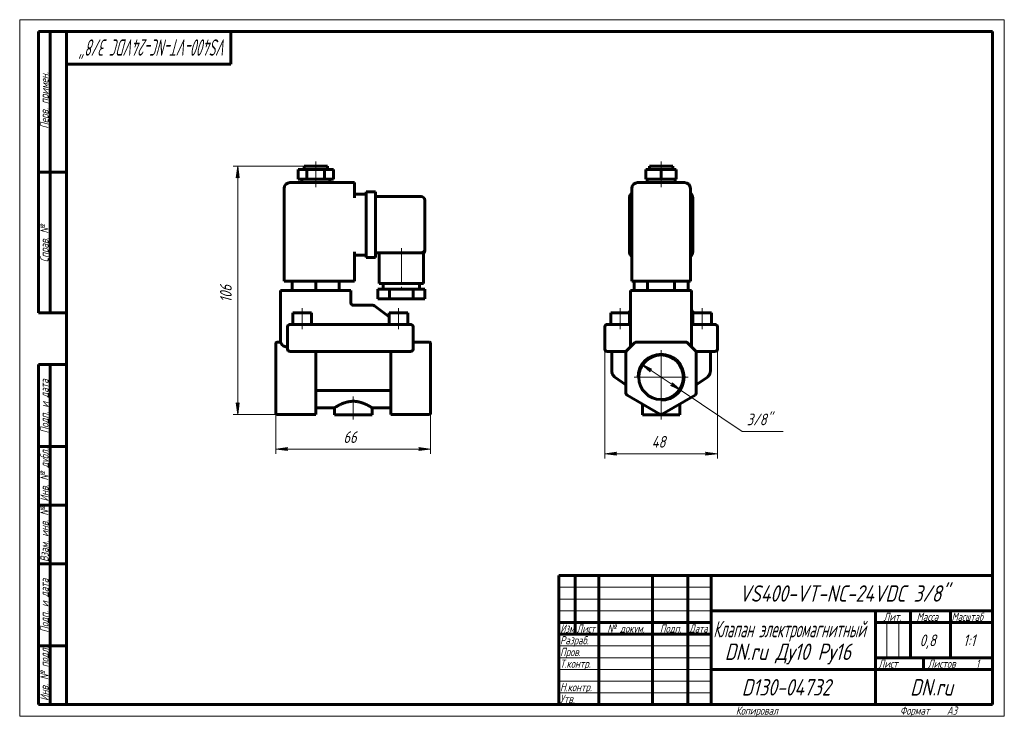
# Model space of a CAD drawing. Header units: millimetres. Extents: x 0 to 420, y 0 to 297.
import ezdxf

# ---------------------------------------------------------------- set-up
doc = ezdxf.new("R2010")
doc.units = ezdxf.units.MM
for name, pattern in [('K5LT_AXLED', [19.5, 15, -1.5, 1.5, -1.5]), ('K5LT_BASIC', [0]), ('K5LT_THIN', [0])]:
    doc.linetypes.add(name, pattern=pattern)
doc.layers.add('Системный слой', color=7, linetype='Continuous')
doc.layers.add('Системный слой (1)', color=7, linetype='Continuous', true_color=0x6c6c6c)
doc.styles.add('KDIMTEXTSTYLE', font='GOST_AU.SHX', dxfattribs={"width": 0.96, "oblique": 15, "height": 5})
doc.styles.add('KTEXTSTYLE', font='GOST_AU.SHX', dxfattribs={"width": 0.96, "height": 5})
doc.dimstyles.new('KDIMSTYLE (1.00)', dxfattribs={"dimtxt": 5, "dimasz": 1, "dimexe": 2, "dimexo": 0, "dimgap": 1, "dimtad": 1, "dimtxsty": 'KDIMTEXTSTYLE', "dimsah": 1, "dimcen": 0, "dimdle": 1, "dimadec": 0, "dimazin": 0, "dimtfac": 0.667, "dimtmove": 0, "dimatfit": 3, "dimfxl": 1, "dimtvp": 1, "dimtolj": 1, "dimtzin": 0, "dimarcsym": 0})

# ---------------------------------------------------------------- blocks, each defined once
blk = doc.blocks.new('U0')
at = {"layer": 'Системный слой (1)', "color": 150, "linetype": 'K5LT_BASIC', "lineweight": 60, "true_color": 0x0080ff}
for p, q in [((286.6, 173.33), (286.6, 173.35)), ((286.64, 173.08), (286.6, 173.33)), ((286.68, 172.98), (286.64, 173.08)), ((286.7, 172.94), (286.68, 172.98)), ((286.71, 172.92), (286.7, 172.94)), ((286.71, 172.91), (286.71, 172.92)), ((286.72, 172.91), (286.71, 172.91)), ((286.72, 172.9), (286.72, 172.91)), ((286.72, 172.89), (286.72, 172.9)), ((286.72, 172.9), (286.72, 172.9)), ((286.72, 172.9), (286.72, 172.9)), ((286.72, 172.9), (286.72, 172.9)), ((286.72, 172.9), (286.72, 172.9)), ((286.72, 172.9), (286.72, 172.9)), ((286.72, 172.9), (286.72, 172.9)), ((286.72, 172.9), (286.72, 172.9)), ((286.72, 172.9), (286.72, 172.9)), ((286.72, 172.9), (286.72, 172.9)), ((286.72, 172.9), (286.72, 172.9)), ((286.72, 172.9), (286.72, 172.9)), ((286.72, 172.9), (286.72, 172.9)), ((286.77, 172.83), (286.72, 172.89))]:
    blk.add_line(p, q, dxfattribs=at)
blk = doc.blocks.new('U1')
at = {"layer": 'Системный слой (1)', "color": 150, "linetype": 'K5LT_BASIC', "lineweight": 60, "true_color": 0x0080ff}
for p, q in [((258.6, 155.52), (258.6, 155.45)), ((258.6, 155.28), (258.6, 155.15))]:
    blk.add_line(p, q, dxfattribs=at)
blk = doc.blocks.new('U2')
at = {"layer": 'Системный слой (1)', "color": 150, "linetype": 'K5LT_BASIC', "lineweight": 60, "true_color": 0x0080ff}
for p, q in [((260.43, 172.83), (260.48, 172.89)), ((260.48, 172.89), (260.49, 172.9)), ((260.49, 172.91), (260.5, 172.92)), ((260.49, 172.9), (260.49, 172.91)), ((260.49, 172.91), (260.49, 172.91)), ((260.49, 172.9), (260.49, 172.9)), ((260.49, 172.9), (260.49, 172.9)), ((260.49, 172.9), (260.49, 172.9)), ((260.49, 172.9), (260.49, 172.9)), ((260.49, 172.9), (260.49, 172.9)), ((260.49, 172.9), (260.49, 172.9)), ((260.49, 172.9), (260.49, 172.9)), ((260.49, 172.9), (260.49, 172.9)), ((260.49, 172.9), (260.49, 172.9)), ((260.49, 172.9), (260.49, 172.9)), ((260.49, 172.9), (260.49, 172.9)), ((260.49, 172.9), (260.49, 172.9)), ((260.5, 172.92), (260.51, 172.94)), ((260.51, 172.94), (260.53, 172.98)), ((260.53, 172.98), (260.56, 173.08)), ((260.56, 173.08), (260.6, 173.33)), ((260.6, 173.33), (260.6, 173.35))]:
    blk.add_line(p, q, dxfattribs=at)
blk = doc.blocks.new('U3')
at = {"layer": 'Системный слой (1)', "color": 150, "linetype": 'K5LT_BASIC', "lineweight": 60, "true_color": 0x0080ff}
for p, q in [((288.6, 155.52), (288.6, 155.45)), ((288.6, 155.28), (288.6, 155.15))]:
    blk.add_line(p, q, dxfattribs=at)
blk = doc.blocks.new('U4')
at = {"layer": 'Системный слой (1)', "color": 150, "linetype": 'K5LT_BASIC', "lineweight": 60, "true_color": 0x0080ff}
for p, q in [((286.6, 181.57), (286.6, 173.35)), ((286.6, 173.35), (286.6, 157.57))]:
    blk.add_line(p, q, dxfattribs=at)
blk = doc.blocks.new('U5')
at = {"layer": 'Системный слой (1)', "color": 30, "linetype": 'K5LT_AXLED', "lineweight": 18, "true_color": 0xff8000}
for q in [(273.6, 156.07), (262.1, 144.57), (285.1, 144.57), (273.6, 133.07)]:
    blk.add_line((273.6, 144.57), q, dxfattribs=at)
blk = doc.blocks.new('D0')
at = {"layer": 'Системный слой (1)'}
for points in [[(249.6, 111.96), (254.6, 112.61), (254.1, 111.96), (254.6, 111.3)], [(297.6, 111.96), (292.6, 112.61), (293.1, 111.96), (292.6, 111.3)]]:
    blk.add_hatch(color=7, dxfattribs=at).paths.add_polyline_path(points)
at = {"layer": 'Системный слой (1)', "color": 7, "linetype": 'K5LT_THIN', "lineweight": 18}
for p, q in [((249.6, 161.32), (249.6, 109.96)), ((297.6, 161.32), (297.6, 109.96)), ((249.6, 111.96), (254.6, 112.61)), ((254.6, 111.3), (249.6, 111.96)), ((254.6, 112.61), (254.1, 111.96)), ((254.1, 111.96), (254.6, 111.3)), ((293.1, 111.96), (292.6, 112.61)), ((292.6, 112.61), (297.6, 111.96)), ((297.6, 111.96), (292.6, 111.3)), ((292.6, 111.3), (293.1, 111.96))]:
    blk.add_line(p, q, dxfattribs=at)
blk.add_wipeout([(269.58, 112.96), (269.58, 120.34), (277.3, 120.34), (277.3, 112.96)]).dxf.layer = 'Системный слой (1)'
blk.add_line((249.6, 111.96), (297.6, 111.96), dxfattribs=at)
at = {"layer": 'Системный слой (1)', "color": 7, "insert": (269.58, 119.54), "char_height": 5, "attachment_point": 1, "style": 'KTEXTSTYLE'}
blk.add_mtext('\\H5.0;\\W1.000;\\Q15;\\Q15;\\W0.965;48', dxfattribs=at)
blk = doc.blocks.new('KDIMARROW_01')
at = {"layer": 'Системный слой'}
blk.add_hatch(color=0, dxfattribs=at).paths.add_polyline_path([(-5, -0.66), (0, 0), (-5, 0.66), (-4.5, 0)])
at = {"layer": 'Системный слой', "color": 0, "linetype": 'K5LT_THIN', "lineweight": 18}
for p, q in [((-4.5, 0), (-5, 0.66)), ((-5, 0.66), (0, 0)), ((0, 0), (-5, -0.66)), ((-5, -0.66), (-4.5, 0))]:
    blk.add_line(p, q, dxfattribs=at)
at = {"layer": 'Системный слой (1)', "color": 0, "linetype": 'K5LT_THIN', "lineweight": 18}
blk.add_line((109.29, 144.57), (108.29, 144.57), dxfattribs=at)
blk = doc.blocks.new('D1')
at = {"layer": 'Системный слой (1)'}
for points in [[(269.61, 148.03), (265.08, 150.26), (268.87, 146.93), (268.83, 147.76)], [(282.12, 138.87), (278.33, 142.2), (278.38, 141.37), (277.6, 141.1)]]:
    blk.add_hatch(color=7, dxfattribs=at).paths.add_polyline_path(points)
at = {"layer": 'Системный слой (1)', "color": 7, "linetype": 'K5LT_THIN', "lineweight": 18}
for p, q in [((265.08, 150.26), (269.61, 148.03)), ((268.87, 146.93), (265.08, 150.26)), ((265.08, 150.26), (282.12, 138.87)), ((269.61, 148.03), (268.83, 147.76)), ((268.83, 147.76), (268.87, 146.93)), ((277.6, 141.1), (278.38, 141.37)), ((282.12, 138.87), (277.6, 141.1)), ((278.38, 141.37), (278.33, 142.2)), ((278.33, 142.2), (282.12, 138.87))]:
    blk.add_line(p, q, dxfattribs=at)
blk.add_wipeout([(310.12, 122.49), (310.12, 129.87), (323.17, 129.87), (323.17, 122.49)]).dxf.layer = 'Системный слой (1)'
for p, q in [((282.12, 138.87), (308.12, 121.49)), ((308.12, 121.49), (325.71, 121.49))]:
    blk.add_line(p, q, dxfattribs=at)
at = {"layer": 'Системный слой (1)', "color": 7, "insert": (310.12, 129.08), "char_height": 5, "attachment_point": 1, "style": 'KTEXTSTYLE'}
blk.add_mtext('\\H5.0;\\W1.000;\\Q15;\\Q15;\\W0.965;3/8"', dxfattribs=at)
blk = doc.blocks.new('U6')
at = {"layer": 'Системный слой (1)', "color": 150, "linetype": 'K5LT_BASIC', "lineweight": 60, "true_color": 0x0080ff}
for p, q in [((126.29, 131.57), (134.29, 131.57)), ((150.29, 131.57), (158.29, 131.57))]:
    blk.add_line(p, q, dxfattribs=at)
blk = doc.blocks.new('U7')
at = {"layer": 'Системный слой (1)', "color": 150, "linetype": 'K5LT_BASIC', "lineweight": 60, "true_color": 0x0080ff}
for p, q in [((172.79, 199.07), (172.79, 199.07)), ((172.79, 199.07), (172.79, 198.68)), ((172.79, 198.68), (172.79, 198.68)), ((172.79, 198.68), (172.79, 198.68))]:
    blk.add_line(p, q, dxfattribs=at)
blk = doc.blocks.new('D2')
at = {"layer": 'Системный слой (1)'}
for points in [[(109.29, 113.96), (114.29, 114.61), (113.79, 113.96), (114.29, 113.3)], [(170.29, 113.3), (175.29, 113.96), (170.29, 114.61), (170.79, 113.96)]]:
    blk.add_hatch(color=7, dxfattribs=at).paths.add_polyline_path(points)
at = {"layer": 'Системный слой (1)', "color": 7, "linetype": 'K5LT_THIN', "lineweight": 18}
for p, q in [((109.29, 129.29), (109.29, 111.96)), ((175.29, 129.29), (175.29, 111.96)), ((109.29, 113.96), (114.29, 114.61)), ((114.29, 113.3), (109.29, 113.96)), ((114.29, 114.61), (113.79, 113.96)), ((113.79, 113.96), (114.29, 113.3)), ((170.79, 113.96), (170.29, 114.61)), ((170.29, 114.61), (175.29, 113.96)), ((175.29, 113.96), (170.29, 113.3)), ((170.29, 113.3), (170.79, 113.96))]:
    blk.add_line(p, q, dxfattribs=at)
blk.add_wipeout([(138.08, 114.96), (138.08, 122.34), (146.17, 122.34), (146.17, 114.96)]).dxf.layer = 'Системный слой (1)'
blk.add_line((109.29, 113.96), (175.29, 113.96), dxfattribs=at)
at = {"layer": 'Системный слой (1)', "color": 7, "insert": (138.08, 121.54), "char_height": 5, "attachment_point": 1, "style": 'KTEXTSTYLE'}
blk.add_mtext('\\H5.0;\\W1.000;\\Q15;\\Q15;\\W0.965;66', dxfattribs=at)
blk = doc.blocks.new('D3')
at = {"layer": 'Системный слой (1)'}
for points in [[(93.69, 229.57), (93.03, 234.57), (92.37, 229.57), (93.03, 230.07)], [(93.03, 128.72), (93.69, 133.72), (93.03, 133.22), (92.37, 133.72)]]:
    blk.add_hatch(color=7, dxfattribs=at).paths.add_polyline_path(points)
at = {"layer": 'Системный слой (1)', "color": 7, "linetype": 'K5LT_THIN', "lineweight": 18}
for p, q in [((121.29, 234.57), (91.03, 234.57)), ((92.37, 229.57), (93.03, 234.57)), ((93.03, 234.57), (93.69, 229.57)), ((93.03, 230.07), (92.37, 229.57)), ((93.69, 229.57), (93.03, 230.07)), ((93.03, 128.72), (92.37, 133.72)), ((92.37, 133.72), (93.03, 133.22)), ((93.03, 133.22), (93.69, 133.72)), ((93.69, 133.72), (93.03, 128.72)), ((118.04, 128.72), (91.03, 128.72))]:
    blk.add_line(p, q, dxfattribs=at)
blk.add_wipeout([(92.03, 176.43), (84.65, 176.43), (84.65, 186.44), (92.03, 186.44)]).dxf.layer = 'Системный слой (1)'
blk.add_line((93.03, 234.57), (93.03, 128.72), dxfattribs=at)
at = {"layer": 'Системный слой (1)', "color": 7, "insert": (85.45, 176.43), "char_height": 5, "attachment_point": 1, "rotation": 90, "style": 'KTEXTSTYLE'}
blk.add_mtext('\\H5.0;\\W1.000;\\Q15;\\Q15;\\W0.965;106', dxfattribs=at)
blk = doc.blocks.new('U8')
at = {"color": 7, "linetype": 'K5LT_THIN', "lineweight": 18}
for p, q in [((0, 0), (0, 297)), ((0, 297), (420, 297)), ((420, 297), (420, 0)), ((230, 55), (295, 55)), ((230, 50), (295, 50)), ((230, 45), (295, 45)), ((369.96, 25), (369.96, 40)), ((374.98, 25), (374.98, 40)), ((230, 30), (295, 30)), ((230, 25), (295, 25)), ((230, 20), (295, 20)), ((230, 15), (295, 15)), ((230, 10), (295, 10)), ((420, 0), (0, 0))]:
    blk.add_line(p, q, dxfattribs=at)
at = {"color": 150, "linetype": 'K5LT_BASIC', "lineweight": 60, "true_color": 0x0080ff}
for p, q in [((8, 172), (8, 292)), ((20, 292), (8, 292)), ((13, 172), (13, 292)), ((20, 5), (20, 292)), ((20, 292), (415, 292)), ((90, 292), (90, 278)), ((415, 292), (415, 5)), ((90, 278), (20, 278)), ((20, 232), (8, 232)), ((20, 172), (8, 172)), ((8, 5), (8, 150)), ((20, 150), (8, 150)), ((13, 5), (13, 150)), ((20, 115), (8, 115)), ((20, 90), (8, 90)), ((20, 65), (8, 65)), ((230, 60), (415, 60)), ((230, 5), (230, 60)), ((237, 35), (237, 60)), ((247, 5), (247, 60)), ((270, 5), (270, 60)), ((285, 5), (285, 60)), ((295, 5), (295, 60)), ((295, 45), (415, 45)), ((365, 5), (365, 45)), ((380, 25), (380, 45)), ((397, 25), (397, 45)), ((230, 40), (295, 40)), ((365, 40), (380, 40)), ((380, 40), (415, 40)), ((230, 35), (295, 35)), ((20, 30), (8, 30)), ((365, 25), (415, 25)), ((385.57, 20), (385.57, 25)), ((295, 20), (365, 20)), ((365, 20), (415, 20)), ((20, 5), (8, 5)), ((415, 5), (20, 5))]:
    blk.add_line(p, q, dxfattribs=at)
at = {"color": 7, "attachment_point": 1, "style": 'KTEXTSTYLE'}
for s, insert, char_height, rotation in [('\\H5.0;\\W1.000;\\Q15;\\Q15;\\W0.663;\\H7.00;VS400-VT-NC-24VDC 3/8"', (88.6, 281.64), 7, 180), ('\\H5.0;\\W1.000;\\Q15;\\Q15;\\W0.965;\\H3.50;Перв. примен.', (8.82, 250.52), 3.5, 90), ('\\H5.0;\\W1.000;\\Q15;\\Q15;\\W0.965;\\H3.50;Справ. №', (8.82, 193.63), 3.5, 90), ('\\H5.0;\\W1.000;\\Q15;\\Q15;\\W0.965;\\H3.50;Подп. и дата', (8.82, 120.66), 3.5, 90), ('\\H5.0;\\W1.000;\\Q15;\\Q15;\\W0.965;\\H3.50;Инв. № дубл.', (8.82, 91.57), 3.5, 90), ('\\H5.0;\\W1.000;\\Q15;\\Q15;\\W0.965;\\H3.50;Взам. инв. №', (8.82, 65.8), 3.5, 90), ('\\H5.0;\\W1.000;\\Q15;\\Q15;\\W0.965;\\H3.50;Подп. и дата', (8.82, 35.66), 3.5, 90), ('\\H5.0;\\W1.000;\\Q15;\\Q15;\\W0.965;\\H3.50;Инв. № подл.', (8.82, 6.57), 3.5, 90)]:
    blk.add_mtext(s, dxfattribs=dict(at, insert=insert, char_height=char_height, rotation=rotation))
for s, insert, char_height in [('\\H5.0;\\W1.000;\\Q15;\\Q15;\\W0.965;\\H7.00;VS400-VT-NC-24VDC 3/8"', (306.87, 55.86), 7), ('\\H5.0;\\W1.000;\\Q15;\\Q15;\\W0.965;\\H3.50;Лит.', (368.47, 44.18), 3.5), ('\\H5.0;\\W1.000;\\Q15;\\Q15;\\W0.965;\\H3.50;Масса', (382.58, 44.18), 3.5), ('\\H5.0;\\W1.000;\\Q15;\\Q15;\\W0.930;\\H3.50;Масштаб', (397.52, 44.18), 3.5), ('\\H5.0;\\W1.000;\\Q15;\\Q15;\\W0.784;\\H3.50;Изм.', (230.62, 39.18), 3.5), ('\\H5.0;\\W1.000;\\Q15;\\Q15;\\W0.799;\\H3.50;Лист', (237.61, 39.18), 3.5), ('\\H5.0;\\W1.000;\\Q15;\\Q15;\\W0.965;\\H3.50;№ докум.', (250.63, 39.18), 3.5), ('\\H5.0;\\W1.000;\\Q15;\\Q15;\\W0.965;\\H3.50;Подп.', (273.1, 39.18), 3.5), ('\\H5.0;\\W1.000;\\Q15;\\Q15;\\W0.799;\\H3.50;Дата', (285.61, 39.18), 3.5), ('\\H5.0;\\W1.000;\\Q15;\\Q15;\\W0.672;\\H7.00;Клапан электромагнитный', (295.88, 40.69), 7), ('\\H5.0;\\W1.000;\\Q15;\\Q15;\\W0.965;\\H3.50;Разраб.', (230.5, 34.18), 3.5), ('\\H5.0;\\W1.000;\\Q15;\\Q15;\\W0.965;0,8', (383.89, 34.9), 5), ('\\H5.0;\\W1.000;\\Q15;\\Q15;\\W0.965;{\\c16711680;1:1}', (402.44, 34.9), 5), ('\\H5.0;\\W1.000;\\Q15;\\Q15;\\W0.965;\\H7.00;DN.ru Ду10 Ру16', (300.76, 31.02), 7), ('\\H5.0;\\W1.000;\\Q15;\\Q15;\\W0.965;\\H3.50;Пров.', (230.5, 29.18), 3.5), ('\\H5.0;\\W1.000;\\Q15;\\Q15;\\W0.965;\\H3.50;Т.контр.', (230.5, 24.18), 3.5), ('\\H5.0;\\W1.000;\\Q15;\\Q15;\\W0.965;\\H3.50;Лист', (366.32, 24.18), 3.5), ('\\H5.0;\\W1.000;\\Q15;\\Q15;\\W0.965;\\H3.50;Листов', (387.36, 24.18), 3.5), ('\\H5.0;\\W1.000;\\Q15;\\Q15;\\W0.965;\\H3.50;1', (407.91, 24.18), 3.5), ('\\H5.0;\\W1.000;\\Q15;\\Q15;\\W0.965;\\H3.50;Н.контр.', (230.5, 14.18), 3.5), ('\\H5.0;\\W1.000;\\Q15;\\Q15;\\W0.965;\\H7.00;D130-04732', (307.98, 15.86), 7), ('\\H5.0;\\W1.000;\\Q15;\\Q15;\\W0.965;\\H7.00;DN.ru', (379.84, 15.86), 7), ('\\H5.0;\\W1.000;\\Q15;\\Q15;\\W0.965;\\H3.50;Утв.', (230.5, 9.18), 3.5), ('\\H5.0;\\W1.000;\\Q15;\\Q15;\\W0.965;\\H3.50;Копировал', (305.5, 4.18), 3.5), ('\\H5.0;\\W1.000;\\Q15;\\Q15;\\W0.965;\\H3.50;Формат', (375.5, 4.18), 3.5), ('\\H5.0;\\W1.000;\\Q15;\\Q15;\\W0.965;\\H3.50;A3', (395.5, 4.18), 3.5)]:
    blk.add_mtext(s, dxfattribs=dict(at, insert=insert, char_height=char_height))

msp = doc.modelspace()

# ---------------------------------------------------------------- linework, layer by layer
at = {"layer": 'Системный слой (1)', "color": 30, "linetype": 'K5LT_AXLED', "lineweight": 18, "true_color": 0xff8000}
for p, q in [((126.294, 231.065), (126.294, 236.565)), ((273.603, 231.065), (273.603, 236.565)), ((126.294, 225.565), (126.294, 231.065)), ((273.603, 225.565), (273.603, 231.065)), ((162.794, 199.565), (162.794, 180.065)), ((120.544, 165.065), (120.544, 174.065)), ((161.544, 165.065), (161.544, 174.065)), ((256.103, 165.065), (256.103, 174.065)), ((291.103, 165.065), (291.103, 174.065)), ((142.294, 136.318), (142.294, 126.565)), ((273.603, 126.565), (273.603, 136.318))]:
    msp.add_line(p, q, dxfattribs=at)
at = {"layer": 'Системный слой (1)', "color": 150, "linetype": 'K5LT_BASIC', "lineweight": 60, "true_color": 0x0080ff}
for p, q in [((118.794, 229.065), (118.794, 233.065)), ((118.794, 233.065), (122.544, 233.065)), ((121.294, 234.565), (131.294, 234.565)), ((121.294, 233.065), (121.294, 234.565)), ((122.544, 233.065), (130.044, 233.065)), ((122.544, 229.065), (122.544, 233.065)), ((130.044, 233.065), (133.794, 233.065)), ((130.044, 229.065), (130.044, 233.065)), ((131.294, 233.065), (131.294, 234.565)), ((133.794, 229.065), (133.794, 233.065)), ((267.108, 233.065), (273.603, 233.065)), ((267.108, 229.065), (267.108, 233.065)), ((268.603, 234.565), (278.603, 234.565)), ((268.603, 233.065), (268.603, 234.565)), ((273.603, 229.065), (273.603, 233.065)), ((273.603, 233.065), (280.098, 233.065)), ((278.603, 233.065), (278.603, 234.565)), ((280.098, 229.065), (280.098, 233.065)), ((142.794, 227.565), (115.294, 227.565)), ((118.794, 229.065), (122.544, 229.065)), ((120.294, 227.565), (120.294, 229.065)), ((122.544, 229.065), (130.044, 229.065)), ((130.044, 229.065), (133.794, 229.065)), ((132.294, 227.565), (132.294, 229.065)), ((142.794, 227.565), (142.794, 225.065)), ((283.603, 227.565), (263.603, 227.565)), ((267.108, 229.065), (273.603, 229.065)), ((267.603, 227.565), (267.603, 229.065)), ((273.603, 229.065), (280.098, 229.065)), ((279.603, 227.565), (279.603, 229.065)), ((112.794, 185.565), (112.794, 225.065)), ((142.794, 221.065), (142.794, 225.065)), ((147.794, 221.065), (147.794, 223.565)), ((147.794, 223.565), (151.794, 223.565)), ((151.794, 223.565), (151.794, 221.065)), ((261.103, 185.565), (261.103, 225.065)), ((286.103, 185.565), (286.103, 225.065)), ((142.794, 222.565), (147.794, 222.565)), ((147.794, 221.065), (147.794, 198.065)), ((151.794, 221.565), (171.294, 221.565)), ((151.794, 221.065), (151.794, 198.065)), ((172.794, 220.065), (172.794, 199.065)), ((260.103, 198.065), (260.103, 221.065)), ((287.103, 221.065), (287.103, 198.065)), ((142.794, 185.565), (142.794, 198.065)), ((147.794, 195.565), (147.794, 198.065)), ((151.794, 198.065), (151.794, 195.565)), ((151.794, 197.565), (171.294, 197.565)), ((153.294, 197.565), (153.294, 184.565)), ((171.294, 197.565), (172.294, 197.565)), ((172.294, 197.565), (172.294, 184.565)), ((172.794, 199.065), (172.794, 198.683)), ((172.794, 198.807), (172.794, 198.822)), ((172.794, 198.683), (172.794, 198.683)), ((172.794, 198.683), (172.794, 198.683)), ((142.794, 196.565), (147.794, 196.565)), ((147.794, 195.565), (151.794, 195.565)), ((115.294, 185.565), (112.794, 185.565)), ((115.294, 185.565), (142.794, 185.565)), ((116.294, 185.565), (116.294, 181.565)), ((126.294, 185.565), (126.294, 181.565)), ((136.294, 185.565), (136.294, 181.565)), ((263.603, 185.565), (261.103, 185.565)), ((262.056, 185.565), (262.056, 181.565)), ((263.603, 185.565), (283.603, 185.565)), ((267.829, 185.565), (267.829, 181.565)), ((279.376, 185.565), (279.376, 181.565)), ((286.103, 185.565), (283.603, 185.565)), ((285.15, 185.565), (285.15, 181.565)), ((111.294, 181.565), (111.294, 159.565)), ((111.294, 181.565), (113.794, 181.565)), ((138.794, 181.565), (113.794, 181.565)), ((138.794, 181.565), (141.294, 181.565)), ((141.294, 181.565), (141.294, 176.055)), ((152.794, 182.065), (152.794, 178.065)), ((157.794, 182.065), (152.794, 182.065)), ((172.294, 184.565), (153.294, 184.565)), ((155.044, 184.565), (155.044, 182.065)), ((167.794, 182.065), (157.794, 182.065)), ((157.794, 182.065), (157.794, 178.065)), ((167.794, 182.065), (167.794, 178.065)), ((172.794, 182.065), (167.794, 182.065)), ((170.544, 184.565), (170.544, 182.065)), ((172.794, 182.065), (172.794, 178.065)), ((260.603, 181.565), (263.103, 181.565)), ((260.603, 181.565), (260.603, 157.565)), ((284.103, 181.565), (263.103, 181.565)), ((284.103, 181.565), (286.603, 181.565)), ((157.794, 178.065), (152.794, 178.065)), ((167.794, 178.065), (157.794, 178.065)), ((172.794, 178.065), (167.794, 178.065)), ((141.294, 176.21), (141.294, 176.055)), ((141.294, 176.055), (141.294, 176.055)), ((141.294, 176.055), (141.294, 176.055)), ((142.294, 175.275), (142.294, 175.275)), ((150.706, 175.275), (142.294, 175.275)), ((151.312, 175.071), (157.544, 170.325)), ((260.487, 172.902), (259.388, 172.065)), ((286.719, 172.902), (287.817, 172.065)), ((116.544, 172.065), (124.544, 172.065)), ((116.544, 167.065), (116.544, 172.065)), ((124.544, 167.065), (124.544, 172.065)), ((157.544, 167.065), (157.544, 172.065)), ((157.544, 172.065), (165.544, 172.065)), ((165.544, 167.065), (165.544, 172.065)), ((252.103, 172.065), (260.103, 172.065)), ((252.103, 167.065), (252.103, 172.065)), ((260.103, 167.065), (260.103, 172.065)), ((287.103, 172.065), (295.103, 172.065)), ((287.103, 167.065), (287.103, 172.065)), ((295.103, 167.065), (295.103, 172.065)), ((114.294, 166.065), (114.294, 156.565)), ((115.294, 167.065), (117.294, 167.065)), ((164.794, 167.065), (117.294, 167.065)), ((164.794, 167.065), (166.794, 167.065)), ((167.794, 156.565), (167.794, 166.065)), ((249.603, 166.065), (249.603, 156.565)), ((250.603, 167.065), (252.603, 167.065)), ((252.603, 167.065), (260.603, 167.065)), ((286.603, 167.065), (294.603, 167.065)), ((294.603, 167.065), (296.603, 167.065)), ((297.603, 166.065), (297.603, 156.565)), ((109.294, 158.919), (109.294, 159.065)), ((109.294, 155.505), (109.294, 158.919)), ((109.294, 155.151), (109.294, 155.505)), ((111.295, 159.565), (109.794, 159.565)), ((113.794, 157.565), (114.294, 157.565)), ((117.294, 155.565), (115.294, 155.565)), ((117.294, 155.565), (164.794, 155.565)), ((126.294, 137.803), (126.294, 155.565)), ((158.294, 137.803), (158.294, 155.565)), ((166.794, 155.565), (164.794, 155.565)), ((167.794, 159.565), (174.794, 159.565)), ((175.294, 159.065), (175.294, 158.919)), ((175.294, 155.505), (175.294, 158.919)), ((175.294, 155.505), (175.294, 155.151)), ((252.603, 155.565), (250.603, 155.565)), ((252.603, 155.565), (252.603, 147.09)), ((252.603, 155.565), (258.603, 155.565)), ((258.603, 155.565), (258.892, 155.855)), ((258.603, 155.565), (258.603, 155.151)), ((262.31, 159.272), (258.896, 155.858)), ((284.189, 159.565), (263.017, 159.565)), ((288.31, 155.858), (284.896, 159.272)), ((288.603, 155.565), (288.313, 155.855)), ((288.603, 155.565), (288.603, 155.565)), ((288.603, 155.565), (288.603, 155.151)), ((288.603, 155.565), (294.603, 155.565)), ((294.603, 155.565), (294.603, 147.09)), ((296.603, 155.565), (294.603, 155.565)), ((109.294, 137.803), (109.294, 155.151)), ((175.294, 137.803), (175.294, 155.151)), ((258.603, 155.151), (258.603, 137.803)), ((288.603, 137.803), (288.603, 155.151)), ((258.603, 141.265), (253.861, 144.647)), ((293.345, 144.647), (288.603, 141.265)), ((127.305, 138.917), (157.282, 138.917)), ((109.294, 137.37), (109.294, 137.803)), ((109.294, 129.287), (109.294, 137.37)), ((126.294, 137.803), (126.294, 136.937)), ((126.294, 128.854), (126.294, 136.937)), ((158.294, 136.937), (158.294, 137.803)), ((158.294, 128.854), (158.294, 136.937)), ((175.294, 137.803), (175.294, 137.37)), ((175.294, 129.287), (175.294, 137.37)), ((259.103, 136.937), (273.103, 128.854)), ((274.103, 128.854), (288.103, 136.937)), ((134.294, 131.565), (134.294, 128.565)), ((150.294, 131.565), (150.294, 128.565)), ((265.603, 133.184), (265.603, 128.565)), ((281.603, 133.184), (281.603, 128.565)), ((109.294, 129.22), (109.294, 129.287)), ((109.794, 128.72), (126.294, 128.72)), ((126.294, 128.854), (126.294, 128.72)), ((150.294, 128.565), (134.294, 128.565)), ((158.294, 128.72), (158.294, 128.854)), ((158.294, 128.72), (174.794, 128.72)), ((175.294, 129.287), (175.294, 129.22)), ((281.603, 128.565), (265.603, 128.565))]:
    msp.add_line(p, q, dxfattribs=at)
msp.add_circle((273.603, 144.565), 9.5, dxfattribs=at)
for centre, radius, start, end in [((115.294, 225.065), 2.5, 90, 180), ((263.603, 225.065), 2.5, 90, 180), ((283.603, 225.065), 2.5, 0, 90), ((262.603, 221.065), 2.5, 126.8699, 180), ((284.603, 221.065), 2.5, 0, 53.1301), ((171.294, 220.065), 1.5, 0, 90), ((171.294, 199.065), 1.5, 270, 0), ((171.294, 199.065), 1.5, 270.44711, 0), ((171.294, 198.683), 1.5, 311.81031, 0), ((262.603, 198.065), 2.5, 180, 233.1301), ((284.603, 198.065), 2.5, 306.8699, 0), ((142.294, 176.275), 1, 180, 270), ((150.706, 174.275), 1, 52.70853, 90), ((115.294, 166.065), 1, 90, 180), ((166.794, 166.065), 1, 0, 90), ((250.603, 166.065), 1, 90, 180), ((296.603, 166.065), 1, 0, 90), ((109.794, 159.065), 0.5, 90, 180), ((115.294, 156.565), 1, 180, 270), ((166.794, 156.565), 1, 270, 0), ((174.794, 159.065), 0.5, 0, 90), ((250.603, 156.565), 1, 180, 270), ((259.603, 155.151), 1, 135, 180), ((263.017, 158.565), 1, 90, 135), ((284.189, 158.565), 1, 45, 90), ((287.603, 155.151), 1, 0, 45), ((296.603, 156.565), 1, 270, 0), ((259.603, 137.803), 1, 180, 240), ((287.603, 137.803), 1, 300, 0), ((109.794, 129.22), 0.5, 180, 270), ((174.794, 129.22), 0.5, 270, 0), ((273.603, 129.72), 1, 240, 300)]:
    msp.add_arc(centre, radius, start, end, dxfattribs=at)
at = {"layer": 'Системный слой (1)', "color": 7, "linetype": 'K5LT_THIN', "lineweight": 18}
msp.add_arc((273.603, 144.565), 10.247, 270, 180, dxfattribs=at)
at = {"layer": 'Системный слой (1)', "color": 150, "linetype": 'K5LT_BASIC', "lineweight": 60, "true_color": 0x0080ff}
for start_param, end_param in [(0.0004646, 0.0005387), (0, 0.0002688), (0.0002688, 0.0004646)]:
    msp.add_ellipse((142.294, 176.055), major_axis=(-1, 0), ratio=0.8913849, start_param=start_param, end_param=end_param, dxfattribs=at)
for points, knots in [([(172.794, 198.683), (172.794, 198.683), (172.794, 198.683), (172.794, 198.679), (172.794, 198.675), (172.793, 198.667), (172.793, 198.663), (172.793, 198.65), (172.793, 198.641), (172.792, 198.616), (172.791, 198.599), (172.788, 198.548), (172.784, 198.514), (172.771, 198.415), (172.758, 198.35), (172.722, 198.221), (172.7, 198.158), (172.648, 198.035), (172.618, 197.975), (172.549, 197.86), (172.511, 197.805), (172.428, 197.7), (172.384, 197.651), (172.329, 197.598), (172.322, 197.592), (172.314, 197.584), (172.313, 197.583), (172.306, 197.577), (172.3, 197.571), (172.294, 197.565)], [0.0015295, 0.0015295, 0.0015295, 0.0015295, 0.0061182, 0.0061182, 0.146493, 0.146493, 0.2975747, 0.2975747, 0.599738, 0.599738, 1.2040646, 1.2040646, 2.4127178, 2.4127178, 4.7757915, 4.7757915, 7.1589078, 7.1589078, 9.54946, 9.54946, 11.9358385, 11.9358385, 14.3022232, 14.3022232, 14.6500446, 14.6500446, 14.6901943, 14.6901943, 14.9968073, 14.9968073, 14.9968073, 14.9968073]), ([(172.794, 198.683), (172.794, 198.683), (172.794, 198.683), (172.794, 198.679), (172.794, 198.675), (172.793, 198.667), (172.793, 198.662), (172.793, 198.658), (172.793, 198.658), (172.793, 198.648), (172.793, 198.639), (172.792, 198.612), (172.791, 198.594), (172.787, 198.54), (172.783, 198.504), (172.769, 198.402), (172.755, 198.337), (172.718, 198.209), (172.696, 198.146), (172.642, 198.023), (172.611, 197.963), (172.542, 197.849), (172.503, 197.794), (172.419, 197.69), (172.374, 197.641), (172.323, 197.592), (172.319, 197.588), (172.311, 197.581), (172.307, 197.577), (172.303, 197.574)], [0.0042382, 0.0042382, 0.0042382, 0.0042382, 0.0127147, 0.0127147, 0.1526946, 0.1526946, 0.3017981, 0.3017981, 0.3138657, 0.3138657, 0.636208, 0.636208, 1.2808924, 1.2808924, 2.5702613, 2.5702613, 4.9372312, 4.9372312, 7.3230303, 7.3230303, 9.7140965, 9.7140965, 12.1012467, 12.1012467, 14.4681782, 14.4681782, 14.6506356, 14.6506356, 14.8464861, 14.8464861, 14.8464861, 14.8464861]), ([(172.794, 198.683), (172.794, 198.676), (172.794, 198.669), (172.793, 198.655), (172.793, 198.647), (172.793, 198.631), (172.792, 198.623), (172.792, 198.608), (172.791, 198.6), (172.79, 198.583), (172.79, 198.574), (172.789, 198.566)], [0, 0, 0, 0, 0.8773534, 0.8773534, 1.8773534, 1.8773534, 2.8773534, 2.8773534, 3.8773534, 3.8773534, 5, 5, 5, 5]), ([(172.794, 198.683), (172.794, 198.676), (172.794, 198.669), (172.793, 198.655), (172.793, 198.647), (172.793, 198.631), (172.792, 198.623), (172.792, 198.607), (172.791, 198.599), (172.79, 198.583), (172.79, 198.574), (172.789, 198.565)], [0, 0, 0, 0, 0.8742674, 0.8742674, 1.8742674, 1.8742674, 2.8742674, 2.8742674, 3.8742674, 3.8742674, 5, 5, 5, 5]), ([(141.294, 176.275), (141.294, 176.273), (141.294, 176.271), (141.294, 176.267), (141.294, 176.265), (141.294, 176.26), (141.294, 176.258), (141.294, 176.254), (141.294, 176.252), (141.294, 176.248), (141.294, 176.246), (141.294, 176.244)], [0, 0, 0, 0, 0.4, 0.4, 0.8, 0.8, 1.2, 1.2, 1.6, 1.6, 2, 2, 2, 2]), ([(142.294, 175.275), (142.248, 175.275), (142.202, 175.278), (142.111, 175.291), (142.066, 175.3), (141.976, 175.325), (141.933, 175.341), (141.847, 175.379), (141.805, 175.401), (141.726, 175.451), (141.687, 175.478), (141.615, 175.539), (141.58, 175.573), (141.516, 175.644), (141.487, 175.682), (141.434, 175.762), (141.41, 175.804), (141.37, 175.89), (141.352, 175.934), (141.333, 175.996), (141.328, 176.013), (141.321, 176.041), (141.319, 176.052), (141.316, 176.066), (141.315, 176.071), (141.311, 176.087), (141.309, 176.1), (141.302, 176.144), (141.298, 176.175), (141.295, 176.22), (141.294, 176.234), (141.294, 176.257), (141.294, 176.266), (141.294, 176.275)], [0, 0, 0, 0, 1.6624192, 1.6624192, 3.3349157, 3.3349157, 5.0249818, 5.0249818, 6.7270673, 6.7270673, 8.4343305, 8.4343305, 10.1659047, 10.1659047, 11.9074943, 11.9074943, 13.6438397, 13.6438397, 15.3628677, 15.3628677, 16.0056146, 16.0056146, 16.4033081, 16.4033081, 16.5598581, 16.5598581, 17.0217443, 17.0217443, 18.1702238, 18.1702238, 18.6626588, 18.6626588, 19, 19, 19, 19]), ([(111.423, 159.272), (111.421, 159.278), (111.417, 159.288), (111.412, 159.303), (111.407, 159.318), (111.402, 159.332), (111.397, 159.346), (111.392, 159.359), (111.387, 159.372), (111.382, 159.385), (111.377, 159.397), (111.372, 159.41), (111.366, 159.425), (111.358, 159.443), (111.35, 159.463), (111.342, 159.481), (111.334, 159.497), (111.327, 159.512), (111.319, 159.529), (111.31, 159.545), (111.303, 159.557), (111.298, 159.564), (111.296, 159.565), (111.295, 159.565)], [0, 0, 0, 0, 0.0292172, 0.0580562, 0.0866288, 0.1147828, 0.1427663, 0.1704726, 0.1980395, 0.2253545, 0.2525879, 0.2825013, 0.3151604, 0.3624693, 0.4216852, 0.4807683, 0.5279377, 0.5796443, 0.6515114, 0.7415329, 0.8313889, 0.916829, 1, 1, 1, 1]), ([(253.861, 144.647), (253.86, 144.648), (253.859, 144.648), (253.852, 144.653), (253.845, 144.658), (253.83, 144.669), (253.822, 144.675), (253.798, 144.693), (253.782, 144.705), (253.734, 144.743), (253.702, 144.768), (253.609, 144.846), (253.549, 144.901), (253.397, 145.052), (253.308, 145.152), (253.144, 145.365), (253.069, 145.477), (252.935, 145.711), (252.875, 145.833), (252.773, 146.084), (252.731, 146.213), (252.664, 146.474), (252.639, 146.606), (252.61, 146.85), (252.603, 146.961), (252.603, 147.078), (252.603, 147.084), (252.603, 147.09)], [0.0044965, 0.0044965, 0.0044965, 0.0044965, 0.017986, 0.017986, 0.178024, 0.178024, 0.3695374, 0.3695374, 0.7525644, 0.7525644, 1.5186183, 1.5186183, 3.050726, 3.050726, 5.5772136, 5.5772136, 8.1265174, 8.1265174, 10.6872087, 10.6872087, 13.2430992, 13.2430992, 15.7874058, 15.7874058, 17.8878391, 17.8878391, 17.9990735, 17.9990735, 17.9990735, 17.9990735]), ([(293.345, 144.647), (293.345, 144.648), (293.346, 144.648), (293.353, 144.653), (293.36, 144.658), (293.375, 144.669), (293.383, 144.675), (293.408, 144.693), (293.424, 144.705), (293.472, 144.743), (293.504, 144.768), (293.597, 144.846), (293.656, 144.901), (293.809, 145.052), (293.897, 145.152), (294.061, 145.365), (294.136, 145.477), (294.271, 145.711), (294.33, 145.833), (294.432, 146.084), (294.475, 146.213), (294.542, 146.474), (294.567, 146.606), (294.595, 146.85), (294.602, 146.961), (294.603, 147.078), (294.603, 147.084), (294.603, 147.09)], [0.0044965, 0.0044965, 0.0044965, 0.0044965, 0.017986, 0.017986, 0.178024, 0.178024, 0.3695374, 0.3695374, 0.7525644, 0.7525644, 1.5186183, 1.5186183, 3.050726, 3.050726, 5.5772136, 5.5772136, 8.1265174, 8.1265174, 10.6872087, 10.6872087, 13.2430992, 13.2430992, 15.7874058, 15.7874058, 17.8878391, 17.8878391, 17.9990735, 17.9990735, 17.9990735, 17.9990735]), ([(253.861, 144.647), (253.857, 144.649), (253.854, 144.652), (253.846, 144.657), (253.842, 144.661), (253.829, 144.67), (253.821, 144.676), (253.8, 144.692), (253.786, 144.702), (253.759, 144.723), (253.746, 144.733), (253.708, 144.763), (253.684, 144.783), (253.66, 144.803)], [0, 0, 0, 0, 0.3704807, 0.3704807, 0.9262016, 0.9262016, 1.8524033, 1.8524033, 3.4524033, 3.4524033, 5.0524033, 5.0524033, 8, 8, 8, 8]), ([(293.345, 144.647), (293.348, 144.649), (293.351, 144.652), (293.359, 144.657), (293.364, 144.661), (293.377, 144.67), (293.384, 144.676), (293.406, 144.692), (293.419, 144.702), (293.446, 144.723), (293.46, 144.733), (293.497, 144.763), (293.521, 144.783), (293.545, 144.803)], [0, 0, 0, 0, 0.3704798, 0.3704798, 0.9261996, 0.9261996, 1.8523992, 1.8523992, 3.4523992, 3.4523992, 5.0523992, 5.0523992, 8, 8, 8, 8]), ([(127.305, 138.917), (127.275, 138.917), (127.216, 138.918), (127.126, 138.924), (127.033, 138.935), (126.937, 138.952), (126.838, 138.976), (126.738, 139.008), (126.641, 139.046), (126.552, 139.089), (126.472, 139.134), (126.404, 139.179), (126.345, 139.222), (126.31, 139.251), (126.294, 139.265)], [0, 0, 0, 0, 0.0795486, 0.161083, 0.2446178, 0.3335514, 0.4257826, 0.5220428, 0.6187692, 0.7108051, 0.7973121, 0.8716541, 0.9392381, 1, 1, 1, 1]), ([(157.282, 138.917), (157.312, 138.917), (157.371, 138.918), (157.461, 138.924), (157.554, 138.935), (157.65, 138.952), (157.75, 138.976), (157.849, 139.008), (157.946, 139.046), (158.036, 139.089), (158.115, 139.134), (158.183, 139.179), (158.242, 139.222), (158.277, 139.251), (158.294, 139.265)], [0, 0, 0, 0, 0.0795486, 0.161083, 0.2446178, 0.3335514, 0.4257826, 0.5220428, 0.6187692, 0.7108051, 0.7973121, 0.8716541, 0.9392381, 1, 1, 1, 1]), ([(150.294, 131.565), (150.293, 131.565), (150.291, 131.567), (150.282, 131.573), (150.27, 131.58), (150.254, 131.589), (150.233, 131.602), (150.204, 131.62), (150.172, 131.64), (150.138, 131.66), (150.104, 131.681), (150.067, 131.703), (150.021, 131.731), (149.961, 131.767), (149.88, 131.816), (149.784, 131.872), (149.677, 131.936), (149.548, 132.01), (149.392, 132.1), (149.228, 132.193), (149.087, 132.271), (148.975, 132.333), (148.875, 132.387), (148.772, 132.442), (148.665, 132.499), (148.555, 132.557), (148.44, 132.616), (148.322, 132.677), (148.186, 132.745), (148.018, 132.828), (147.814, 132.926), (147.602, 133.025), (147.415, 133.11), (147.255, 133.18), (147.109, 133.243), (146.96, 133.306), (146.792, 133.375), (146.602, 133.45), (146.39, 133.53), (146.191, 133.603), (146.007, 133.667), (145.839, 133.723), (145.669, 133.777), (145.48, 133.835), (145.253, 133.9), (144.958, 133.979), (144.6, 134.064), (144.187, 134.148), (143.774, 134.215), (143.4, 134.261), (143.079, 134.29), (142.786, 134.308), (142.525, 134.317), (142.334, 134.319), (142.174, 134.318), (142.024, 134.315), (141.85, 134.309), (141.689, 134.301), (141.528, 134.29), (141.356, 134.276), (141.131, 134.254), (140.82, 134.215), (140.432, 134.153), (140.045, 134.076), (139.735, 134.005), (139.505, 133.946), (139.326, 133.898), (139.158, 133.85), (138.964, 133.791), (138.686, 133.703), (138.262, 133.557), (137.751, 133.36), (137.242, 133.143), (136.82, 132.95), (136.482, 132.786), (136.208, 132.648), (136.001, 132.541), (135.841, 132.456), (135.69, 132.375), (135.492, 132.267), (135.249, 132.131), (135.007, 131.992), (134.801, 131.872), (134.644, 131.778), (134.527, 131.708), (134.453, 131.663), (134.406, 131.634), (134.377, 131.616), (134.353, 131.602), (134.335, 131.591), (134.32, 131.581), (134.308, 131.574), (134.3, 131.569), (134.295, 131.566), (134.294, 131.565), (134.294, 131.565), (134.294, 131.565)], [0, 0, 0, 0, 0.00500088, 0.00901503, 0.01204864, 0.01508994, 0.01919026, 0.0233186, 0.02747781, 0.03063762, 0.03382466, 0.0370541, 0.04029855, 0.0446928, 0.05023279, 0.05620599, 0.06147732, 0.06758362, 0.07526858, 0.08261799, 0.08808252, 0.09164556, 0.09522268, 0.09883835, 0.10247883, 0.10615375, 0.10983908, 0.11355221, 0.11728265, 0.12229697, 0.12858336, 0.13487488, 0.13991167, 0.1436859, 0.1474591, 0.15123214, 0.15500643, 0.16005856, 0.16512377, 0.17020207, 0.17401133, 0.17781266, 0.18159248, 0.18535986, 0.19029727, 0.19637889, 0.20425595, 0.21269222, 0.22167416, 0.22903485, 0.23482896, 0.24048158, 0.24607593, 0.24999731, 0.25159941, 0.25533253, 0.2587053, 0.26171085, 0.26471053, 0.26805894, 0.27176281, 0.27797773, 0.28644239, 0.29504436, 0.3016277, 0.30577396, 0.30959433, 0.31311623, 0.3166668, 0.32238419, 0.33164316, 0.34575976, 0.35922941, 0.37064469, 0.38018463, 0.38854509, 0.39573032, 0.40023083, 0.40470817, 0.41160519, 0.42197815, 0.43363251, 0.44412644, 0.45396334, 0.46255349, 0.46989547, 0.47402679, 0.47772801, 0.48097321, 0.48419394, 0.48734533, 0.49045336, 0.4935004, 0.49652912, 0.49958475, 0.49999562, 0.49999562, 0.49999562, 0.49999562])]:
    msp.add_open_spline(points, degree=3, knots=knots, dxfattribs=at)
msp.add_rational_spline([(111.423, 159.272), (111.776, 158.216), (112.68, 157.565), (113.794, 157.565)], [1, 0.874352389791, 0.874352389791, 1], degree=3, dxfattribs=at)

# ---------------------------------------------------------------- block references
at = {"layer": 'Системный слой (1)'}
for name in ['U7', 'U4', 'U2', 'U0', 'U1', 'U5', 'U3', 'U6']:
    msp.add_blockref(name, (0, 0), dxfattribs=at)

# ---------------------------------------------------------------- next in the draw order: dimensions: what is measured, and where the dimension line sits
at = {"layer": 'Системный слой (1)', "color": 7}
for base, p1, p2, text, picture, middle in [((249.603, 111.955), (297.603, 161.315), (249.603, 161.315), '\\H5.0;\\W0.965;\\Q15;\\H5.0;\\W0.965;\\Q15;\\Q15;48', 'D0', (273.603, 111.955)), ((109.294, 113.955), (175.294, 129.287), (109.294, 129.287), '\\H5.0;\\W0.965;\\Q15;\\H5.0;\\W0.965;\\Q15;\\Q15;66', 'D2', (142.294, 113.955))]:
    dim = msp.add_linear_dim(base=base, p1=p1, p2=p2, text=text, dimstyle='KDIMSTYLE (1.00)', override={"dimexo": 0, "dimblk1": 'KDIMARROW_01', "dimblk2": 'KDIMARROW_01', "dimse1": 0, "dimse2": 0, "dimclrt": 7, "dimtolj": 1}, dxfattribs=at)
    dim.commit()
    dim.dimension.update_dxf_attribs({"geometry": picture, "text_midpoint": middle, "dimtype": 160})

# ---------------------------------------------------------------- next in the draw order: dimensions: what is measured, and where the dimension line sits
dim = msp.add_linear_dim(base=(93.033, 234.565), p1=(118.044, 128.72), p2=(121.294, 234.565), angle=90, text='\\H5.0;\\W0.965;\\Q15;\\H5.0;\\W0.965;\\Q15;\\Q15;106', dimstyle='KDIMSTYLE (1.00)', override={"dimexo": 0, "dimblk1": 'KDIMARROW_01', "dimblk2": 'KDIMARROW_01', "dimse1": 0, "dimse2": 0, "dimclrt": 7, "dimtolj": 1}, dxfattribs=at)
dim.commit()
dim.dimension.update_dxf_attribs({"geometry": 'D3', "text_midpoint": (93.033, 181.643), "dimtype": 160})
dim = msp.add_diameter_dim_2p(p1=(265.084, 150.26), p2=(282.121, 138.87), text='\\H5.0;\\W0.965;\\Q15;\\H5.0;\\W0.965;\\Q15;\\Q15;3/8"', dimstyle='KDIMSTYLE (1.00)', override={"dimtih": 1, "dimtoh": 1, "dimblk1": 'KDIMARROW_01', "dimblk2": 'KDIMARROW_01', "dimclrt": 7, "dimtmove": 1, "dimatfit": 2, "dimtolj": 1}, dxfattribs=at)
dim.commit()
dim.dimension.update_dxf_attribs({"geometry": 'D1', "text_midpoint": (310.119, 121.49), "dimtype": 163})

# ---------------------------------------------------------------- next in the draw order: block references
msp.add_blockref('U8', (0, 0))

doc.saveas('drawing.dxf')
